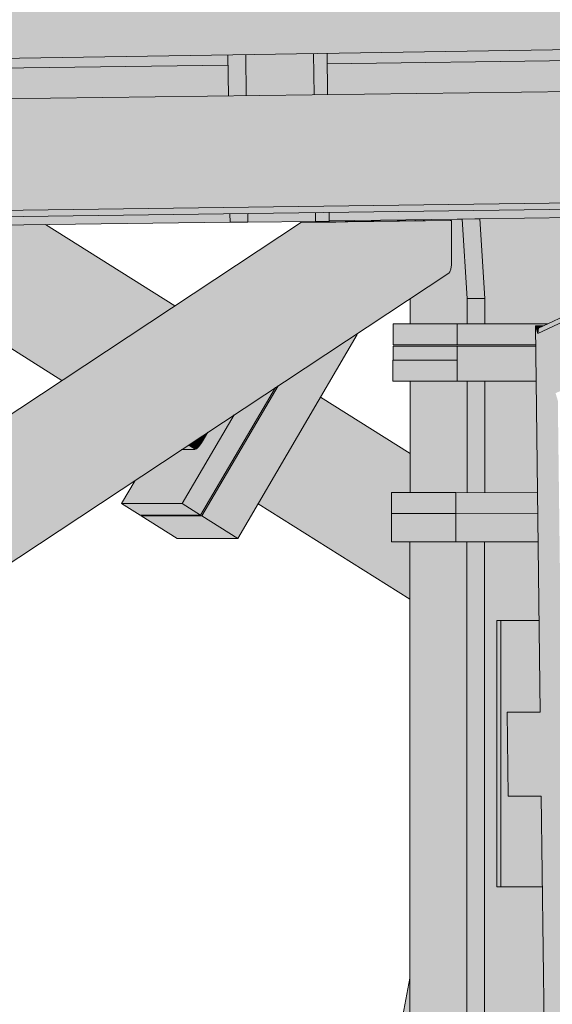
# Model space of a CAD drawing. Header units: centimetres. Extents: x -5472 to 10427, y -400 to 1902.
# Tile 87 of 91: x -3485 to -3447, y 1326 to 1396. Entities that reach past the tile are written whole.
import ezdxf

# ---------------------------------------------------------------- set-up
doc = ezdxf.new("R2010")
doc.units = ezdxf.units.CM
doc.header["$LTSCALE"] = 0.1
doc.header["$MEASUREMENT"] = 0
for name, color, linetype in [('2_kładka_IFC.K_IR', 7, 'Continuous'), ('2_stropy.K_IR', 7, 'Continuous'), ('2_słupy.ISTN', 7, 'Continuous')]:
    doc.layers.add(name, color=color, linetype=linetype)

# ---------------------------------------------------------------- blocks, each defined once
blk = doc.blocks.new('ElemPrzekroju_422_1')
at = {"layer": '2_stropy.K_IR', "linetype": 'Continuous', "lineweight": 0, "true_color": 0xb1b1b1}
blk.add_hatch(color=253, dxfattribs=at).paths.add_polyline_path([(-3566.678, 1395.694), (-3566.678, 1391.693), (-3066.134, 1399.557), (-3066.134, 1400.05), (-3066.134, 1403.558)])
at = {"layer": '2_stropy.K_IR', "color": 7, "linetype": 'Continuous', "lineweight": 0}
blk.add_line((-3066.134, 1399.557), (-3566.678, 1391.693), dxfattribs=at)
blk = doc.blocks.new('ElemPrzekroju_621_1')
at = {"layer": '2_słupy.ISTN', "linetype": 'Continuous', "lineweight": 0, "true_color": 0xffffff}
for points in [[(-3455.53, 1060.418), (-3457.565, 1059.36), (-3421.254, 529.418), (-3417.038, 529.418), (-3453.494, 1061.477), (-3453.494, 1358.497), (-3457.565, 1358.497), (-3457.565, 1300.95), (-3453.581, 1300.95), (-3453.581, 1273.95), (-3457.565, 1273.95), (-3457.565, 1106.38), (-3454.512, 1102.387), (-3454.512, 1095.938), (-3457.547, 1093.457), (-3457.565, 1093.457), (-3457.565, 1060.418)], [(-3455.53, 1060.418), (-3457.565, 1059.36), (-3421.254, 529.418), (-3417.038, 529.418), (-3453.494, 1061.477), (-3453.494, 1358.497), (-3457.565, 1358.497), (-3457.565, 1300.95), (-3453.581, 1300.95), (-3453.581, 1273.95), (-3457.565, 1273.95), (-3457.565, 1106.38), (-3454.512, 1102.387), (-3454.512, 1095.938), (-3457.547, 1093.457), (-3457.565, 1093.457), (-3457.565, 1060.418)], [(-3453.494, 1061.477), (-3452.237, 1061.477), (-3452.237, 1358.495), (-3453.494, 1358.497)], [(-3453.494, 1178.734), (-3452.237, 1178.75), (-3452.237, 1358.495), (-3453.494, 1358.497)], [(-3452.237, 1358.492), (-3452.237, 1061.477), (-3452.168, 1060.471), (-3441.212, 1060.471), (-3441.212, 1289.255), (-3443.544, 1279.623), (-3443.544, 1269.552), (-3450.619, 1269.552), (-3450.619, 1294.552), (-3447.872, 1294.552), (-3447.639, 1295.513), (-3448.111, 1333.882), (-3451.373, 1333.882), (-3451.373, 1352.882), (-3448.344, 1352.882), (-3448.413, 1358.486)], [(-3452.237, 1358.492), (-3452.237, 1168.352), (-3443.614, 1168.465), (-3443.614, 1060.471), (-3441.212, 1060.471), (-3441.212, 1289.255), (-3443.544, 1279.623), (-3443.544, 1269.552), (-3450.619, 1269.552), (-3450.619, 1294.552), (-3447.872, 1294.552), (-3447.639, 1295.513), (-3448.111, 1333.882), (-3451.373, 1333.882), (-3451.373, 1352.882), (-3448.344, 1352.882), (-3448.413, 1358.486)], [(-3463.988, 1293.4), (-3461.129, 1293.437), (-3460.65, 1295.971), (-3460.65, 1300.95), (-3459.709, 1300.95), (-3457.565, 1312.292), (-3457.565, 1327.385)], [(-3463.988, 1293.4), (-3461.129, 1293.437), (-3460.65, 1295.971), (-3460.65, 1300.95), (-3459.709, 1300.95), (-3457.565, 1312.292), (-3457.565, 1327.385)]]:
    blk.add_hatch(color=7, dxfattribs=at).paths.add_polyline_path(points)
at = {"layer": '2_słupy.ISTN', "color": 252, "linetype": 'Continuous', "lineweight": 0}
for p, q in [((-3457.565, 1300.95), (-3457.565, 1358.497)), ((-3453.494, 1061.477), (-3453.494, 1358.498)), ((-3452.237, 1061.477), (-3452.237, 1358.496)), ((-3457.565, 1327.385), (-3463.988, 1293.399))]:
    blk.add_line(p, q, dxfattribs=at)
blk = doc.blocks.new('ElemPrzekroju_648_1')
at = {"layer": '2_kładka_IFC.K_IR', "linetype": 'Continuous', "lineweight": 0, "true_color": 0xd9d9d9}
blk.add_hatch(color=254, dxfattribs=at).paths.add_polyline_path([(-3073.505, 1395.5), (-3566.683, 1389.016), (-3566.346, 1381.072), (-3073.168, 1387.556)])
at = {"layer": '2_kładka_IFC.K_IR', "linetype": 'Continuous', "lineweight": 0, "true_color": 0xaaaaaa}
for points in [[(-3440.203, 1393.68), (-3463.476, 1393.315), (-3463.474, 1393.141), (-3413.806, 1393.794), (-3413.951, 1394.025)], [(-3440.203, 1393.68), (-3463.476, 1393.315), (-3463.474, 1393.141), (-3413.806, 1393.794), (-3413.951, 1394.025)], [(-3413.806, 1393.794), (-3463.474, 1393.141), (-3463.467, 1392.574), (-3413.739, 1393.228)], [(-3556.954, 1391.846), (-3556.948, 1391.345), (-3470.541, 1392.481), (-3470.548, 1393.048), (-3531.273, 1392.249)], [(-3470.55, 1393.203), (-3531.276, 1392.249), (-3470.548, 1393.048)], [(-3470.55, 1393.203), (-3531.276, 1392.249), (-3470.548, 1393.048)], [(-3429.841, 1382.41), (-3463.337, 1381.969), (-3463.332, 1381.61), (-3430.63, 1382.04)], [(-3556.815, 1380.506), (-3556.813, 1380.381), (-3470.406, 1381.517), (-3470.411, 1381.876), (-3555.746, 1380.755), (-3555.998, 1380.637), (-3556.023, 1380.637), (-3556.023, 1380.631), (-3556.274, 1380.513)], [(-3452.933, 1381.515), (-3452.704, 1381.515), (-3452.704, 1381.518)], [(-3452.933, 1381.515), (-3452.704, 1381.515), (-3452.704, 1381.518)], [(-3594.267, 1294.301), (-3462.585, 1381.292), (-3463.105, 1381.286), (-3594.169, 1294.702)], [(-3594.267, 1294.301), (-3462.585, 1381.292), (-3463.105, 1381.286), (-3594.169, 1294.702)], [(-3594.169, 1294.702), (-3463.105, 1381.286), (-3463.488, 1381.281), (-3594.097, 1294.999)], [(-3594.169, 1294.702), (-3463.105, 1381.286), (-3463.488, 1381.281), (-3594.097, 1294.999)], [(-3594.097, 1294.999), (-3463.488, 1381.281), (-3463.678, 1381.28), (-3594.062, 1295.146)], [(-3594.097, 1294.999), (-3463.488, 1381.281), (-3463.678, 1381.28), (-3594.062, 1295.146)], [(-3464.215, 1381.296), (-3463.942, 1381.299), (-3456.526, 1381.397), (-3456.628, 1381.397), (-3464.044, 1381.299), (-3464.589, 1381.292), (-3465.021, 1381.286), (-3465.272, 1381.281), (-3465.306, 1381.28), (-3463.678, 1381.28), (-3463.488, 1381.281), (-3463.105, 1381.286), (-3462.585, 1381.292), (-3462.008, 1381.299), (-3454.593, 1381.397), (-3454.694, 1381.397), (-3462.11, 1381.299), (-3462.398, 1381.296), (-3462.658, 1381.292), (-3462.85, 1381.29), (-3462.945, 1381.29), (-3464.573, 1381.29), (-3464.556, 1381.29), (-3464.43, 1381.292)], [(-3464.215, 1381.296), (-3463.942, 1381.299), (-3456.526, 1381.397), (-3456.628, 1381.397), (-3464.044, 1381.299), (-3464.589, 1381.292), (-3465.021, 1381.286), (-3465.272, 1381.281), (-3465.306, 1381.28), (-3463.678, 1381.28), (-3463.488, 1381.281), (-3463.105, 1381.286), (-3462.585, 1381.292), (-3462.008, 1381.299), (-3454.593, 1381.397), (-3454.694, 1381.397), (-3462.11, 1381.299), (-3462.398, 1381.296), (-3462.658, 1381.292), (-3462.85, 1381.29), (-3462.945, 1381.29), (-3464.573, 1381.29), (-3464.556, 1381.29), (-3464.43, 1381.292)], [(-3452.582, 1381.515), (-3452.933, 1381.515), (-3454.191, 1381.498), (-3453.838, 1381.498)], [(-3452.582, 1381.515), (-3452.933, 1381.515), (-3454.191, 1381.498), (-3453.838, 1381.498)], [(-3453.838, 1381.498), (-3453.478, 1375.836), (-3452.221, 1375.836), (-3452.582, 1381.515)], [(-3453.838, 1381.498), (-3453.478, 1375.836), (-3452.221, 1375.836), (-3452.582, 1381.515)], [(-3448.264, 1346.375), (-3450.621, 1346.344), (-3448.264, 1346.344)], [(-3448.264, 1346.375), (-3450.621, 1346.344), (-3448.264, 1346.344)]]:
    blk.add_hatch(color=253, dxfattribs=at).paths.add_polyline_path(points)
at = {"layer": '2_kładka_IFC.K_IR', "linetype": 'Continuous', "lineweight": 0, "true_color": 0xf0f0f0}
for points in [[(-3413.806, 1393.794), (-3463.474, 1393.141), (-3463.467, 1392.574), (-3413.739, 1393.228)], [(-3556.954, 1391.846), (-3556.948, 1391.345), (-3470.541, 1392.481), (-3470.548, 1393.048), (-3531.273, 1392.249)]]:
    blk.add_hatch(color=7, dxfattribs=at).paths.add_polyline_path(points)
at = {"layer": '2_kładka_IFC.K_IR', "linetype": 'Continuous', "lineweight": 0, "true_color": 0x939393}
for points in [[(-3469.278, 1393.223), (-3470.55, 1393.203), (-3470.514, 1390.28), (-3469.242, 1390.297)], [(-3469.278, 1393.223), (-3470.55, 1393.203), (-3470.514, 1390.28), (-3469.242, 1390.297)], [(-3448.264, 1346.344), (-3450.621, 1346.344), (-3450.547, 1340.344), (-3448.19, 1340.344), (-3447.639, 1295.513), (-3449.882, 1286.249), (-3449.778, 1277.765), (-3425.338, 1378.697), (-3427.772, 1377.557), (-3446.186, 1301.513), (-3447.011, 1368.552), (-3447.17, 1369.085), (-3418.382, 1382.56), (-3429.066, 1382.42), (-3448.443, 1373.35), (-3448.603, 1373.883)], [(-3448.264, 1346.344), (-3450.621, 1346.344), (-3450.547, 1340.344), (-3448.19, 1340.344), (-3447.639, 1295.513), (-3449.882, 1286.249), (-3449.778, 1277.765), (-3425.338, 1378.697), (-3427.772, 1377.557), (-3446.186, 1301.513), (-3447.011, 1368.552), (-3447.17, 1369.085), (-3418.382, 1382.56), (-3429.066, 1382.42), (-3448.443, 1373.35), (-3448.603, 1373.883)], [(-3448.443, 1373.35), (-3429.066, 1382.42), (-3429.841, 1382.41), (-3448.386, 1373.729)], [(-3448.443, 1373.35), (-3429.066, 1382.42), (-3429.841, 1382.41), (-3448.386, 1373.729)], [(-3469.139, 1381.893), (-3470.411, 1381.876), (-3470.403, 1381.274), (-3469.131, 1381.274)], [(-3469.139, 1381.893), (-3470.411, 1381.876), (-3470.403, 1381.274), (-3469.131, 1381.274)], [(-3464.556, 1381.29), (-3464.557, 1381.29), (-3464.435, 1381.29), (-3464.43, 1381.292)], [(-3464.556, 1381.29), (-3464.557, 1381.29), (-3464.435, 1381.29), (-3464.43, 1381.292)], [(-3454.796, 1377.654), (-3457.549, 1375.836), (-3457.549, 1374.035), (-3453.478, 1374.035), (-3453.478, 1375.836), (-3453.838, 1381.498), (-3454.191, 1381.498), (-3457.191, 1381.459), (-3457.196, 1381.389), (-3456.628, 1381.397), (-3456.526, 1381.397), (-3456.526, 1381.373), (-3454.694, 1381.397), (-3454.593, 1381.397), (-3454.593, 1378.603), (-3454.608, 1378.24), (-3454.652, 1377.932), (-3454.718, 1377.726)], [(-3454.796, 1377.654), (-3457.549, 1375.836), (-3457.549, 1374.035), (-3453.478, 1374.035), (-3453.478, 1375.836), (-3453.838, 1381.498), (-3454.191, 1381.498), (-3457.191, 1381.459), (-3457.196, 1381.389), (-3456.628, 1381.397), (-3456.526, 1381.397), (-3456.526, 1381.373), (-3454.694, 1381.397), (-3454.593, 1381.397), (-3454.593, 1378.603), (-3454.608, 1378.24), (-3454.652, 1377.932), (-3454.718, 1377.726)], [(-3492.604, 1378.114), (-3492.582, 1377.769), (-3481.32, 1370.701), (-3481.063, 1370.871)], [(-3492.604, 1378.114), (-3492.582, 1377.769), (-3481.32, 1370.701), (-3481.063, 1370.871)], [(-3584.917, 1291.877), (-3584.665, 1291.881), (-3454.718, 1377.726), (-3454.652, 1377.932)], [(-3584.917, 1291.877), (-3584.665, 1291.881), (-3454.718, 1377.726), (-3454.652, 1377.932)], [(-3492.582, 1377.769), (-3492.566, 1377.514), (-3481.509, 1370.576), (-3481.32, 1370.701)], [(-3492.582, 1377.769), (-3492.566, 1377.514), (-3481.509, 1370.576), (-3481.32, 1370.701)], [(-3458.771, 1374.035), (-3458.771, 1372.535), (-3454.191, 1372.535), (-3454.191, 1374.035)], [(-3458.771, 1374.035), (-3458.771, 1372.535), (-3454.191, 1372.535), (-3454.191, 1374.035)], [(-3458.771, 1372.435), (-3458.771, 1371.435), (-3454.191, 1371.435), (-3454.191, 1372.435)], [(-3458.771, 1372.435), (-3458.771, 1371.435), (-3454.191, 1371.435), (-3454.191, 1372.435)], [(-3458.777, 1371.435), (-3458.777, 1369.935), (-3454.197, 1369.935), (-3454.197, 1371.435)], [(-3458.777, 1371.435), (-3458.777, 1369.935), (-3454.197, 1369.935), (-3454.197, 1371.435)], [(-3453.484, 1369.935), (-3457.555, 1369.935), (-3457.555, 1361.999), (-3454.293, 1361.999), (-3453.484, 1361.998)], [(-3453.484, 1369.935), (-3457.555, 1369.935), (-3457.555, 1361.999), (-3454.293, 1361.999), (-3453.484, 1361.998)], [(-3473.305, 1365.427), (-3472.807, 1365.115), (-3472.654, 1365.263), (-3473.115, 1365.552)], [(-3473.305, 1365.427), (-3472.807, 1365.115), (-3472.654, 1365.263), (-3473.115, 1365.552)], [(-3473.115, 1365.552), (-3472.654, 1365.263), (-3472.48, 1365.485), (-3472.858, 1365.722)], [(-3473.115, 1365.552), (-3472.654, 1365.263), (-3472.48, 1365.485), (-3472.858, 1365.722)], [(-3467.91, 1362.042), (-3457.565, 1355.55), (-3457.565, 1355.794), (-3467.805, 1362.22)], [(-3467.91, 1362.042), (-3457.565, 1355.55), (-3457.565, 1355.794), (-3467.805, 1362.22)], [(-3467.805, 1362.22), (-3457.565, 1355.794), (-3457.565, 1356.125), (-3467.663, 1362.462)], [(-3467.805, 1362.22), (-3457.565, 1355.794), (-3457.565, 1356.125), (-3467.663, 1362.462)], [(-3458.872, 1361.999), (-3458.874, 1360.499), (-3454.295, 1360.499), (-3454.293, 1361.999)], [(-3458.872, 1361.999), (-3458.874, 1360.499), (-3454.295, 1360.499), (-3454.293, 1361.999)], [(-3458.874, 1360.499), (-3458.878, 1358.499), (-3454.298, 1358.499), (-3454.295, 1360.499)], [(-3458.874, 1360.499), (-3458.878, 1358.499), (-3454.298, 1358.499), (-3454.295, 1360.499)], [(-3451.373, 1352.882), (-3451.373, 1333.882), (-3451.068, 1333.882), (-3451.068, 1352.882)], [(-3451.373, 1352.882), (-3451.373, 1333.882), (-3451.068, 1333.882), (-3451.068, 1352.882)]]:
    blk.add_hatch(color=252, dxfattribs=at).paths.add_polyline_path(points)
at = {"layer": '2_kładka_IFC.K_IR', "linetype": 'Continuous', "lineweight": 0, "true_color": 0xd1d1d1}
for points in [[(-3464.443, 1393.299), (-3469.278, 1393.223), (-3469.242, 1390.297), (-3464.407, 1390.361)], [(-3469.139, 1381.893), (-3469.131, 1381.274), (-3464.296, 1381.337), (-3464.304, 1381.957)]]:
    blk.add_hatch(color=254, dxfattribs=at).paths.add_polyline_path(points)
at = {"layer": '2_kładka_IFC.K_IR', "linetype": 'Continuous', "lineweight": 0, "true_color": 0xa3a3a3}
for points in [[(-3464.443, 1393.299), (-3469.278, 1393.223), (-3469.242, 1390.297), (-3464.407, 1390.361)], [(-3463.476, 1393.315), (-3464.443, 1393.299), (-3464.407, 1390.361), (-3463.44, 1390.373)], [(-3463.476, 1393.315), (-3464.443, 1393.299), (-3464.407, 1390.361), (-3463.44, 1390.373)], [(-3463.467, 1392.574), (-3463.44, 1390.373), (-3413.712, 1391.027), (-3413.739, 1393.228)], [(-3463.467, 1392.574), (-3463.44, 1390.373), (-3413.712, 1391.027), (-3413.739, 1393.228)], [(-3556.948, 1391.345), (-3556.921, 1389.144), (-3470.514, 1390.28), (-3470.541, 1392.481)], [(-3556.948, 1391.345), (-3556.921, 1389.144), (-3470.514, 1390.28), (-3470.541, 1392.481)], [(-3469.139, 1381.893), (-3469.131, 1381.274), (-3464.296, 1381.337), (-3464.304, 1381.957)], [(-3464.304, 1381.957), (-3464.296, 1381.337), (-3463.329, 1381.35), (-3463.337, 1381.969)], [(-3464.304, 1381.957), (-3464.296, 1381.337), (-3463.329, 1381.35), (-3463.337, 1381.969)], [(-3452.704, 1381.518), (-3452.704, 1381.515), (-3452.582, 1381.515), (-3452.221, 1375.836), (-3452.221, 1374.035), (-3447.732, 1374.035), (-3442.646, 1376.416), (-3442.646, 1381.6), (-3446.449, 1381.6)], [(-3452.704, 1381.518), (-3452.704, 1381.515), (-3452.582, 1381.515), (-3452.221, 1375.836), (-3452.221, 1374.035), (-3447.732, 1374.035), (-3442.646, 1376.416), (-3442.646, 1381.6), (-3446.449, 1381.6)], [(-3594.885, 1291.745), (-3585.894, 1291.863), (-3454.593, 1378.603), (-3454.593, 1381.397), (-3462.008, 1381.299), (-3594.374, 1293.856)], [(-3594.885, 1291.745), (-3585.894, 1291.863), (-3454.593, 1378.603), (-3454.593, 1381.397), (-3462.008, 1381.299), (-3594.374, 1293.856)], [(-3594.267, 1294.301), (-3594.374, 1293.856), (-3462.008, 1381.299), (-3462.585, 1381.292)], [(-3594.267, 1294.301), (-3594.374, 1293.856), (-3462.008, 1381.299), (-3462.585, 1381.292)], [(-3594.062, 1295.146), (-3463.678, 1381.28), (-3465.306, 1381.28), (-3593.752, 1296.427)], [(-3594.062, 1295.146), (-3463.678, 1381.28), (-3465.306, 1381.28), (-3593.752, 1296.427)], [(-3492.787, 1380.991), (-3492.629, 1378.497), (-3480.777, 1371.06), (-3474.965, 1374.899), (-3484.839, 1381.095)], [(-3492.787, 1380.991), (-3492.629, 1378.497), (-3480.777, 1371.06), (-3474.965, 1374.899), (-3484.839, 1381.095)], [(-3484.295, 1381.102), (-3484.839, 1381.095), (-3474.965, 1374.899), (-3474.695, 1375.078)], [(-3484.295, 1381.102), (-3484.839, 1381.095), (-3474.965, 1374.899), (-3474.695, 1375.078)], [(-3464.215, 1381.296), (-3464.224, 1381.29), (-3463.956, 1381.29), (-3463.942, 1381.299)], [(-3464.215, 1381.296), (-3464.224, 1381.29), (-3463.956, 1381.29), (-3463.942, 1381.299)], [(-3463.942, 1381.299), (-3463.956, 1381.29), (-3462.945, 1381.29), (-3462.85, 1381.29), (-3462.658, 1381.292), (-3462.398, 1381.296), (-3462.11, 1381.299), (-3456.526, 1381.373), (-3456.526, 1381.397)], [(-3463.942, 1381.299), (-3463.956, 1381.29), (-3462.945, 1381.29), (-3462.85, 1381.29), (-3462.658, 1381.292), (-3462.398, 1381.296), (-3462.11, 1381.299), (-3456.526, 1381.373), (-3456.526, 1381.397)], [(-3454.593, 1378.603), (-3585.894, 1291.863), (-3585.349, 1291.871), (-3454.608, 1378.24)], [(-3454.593, 1378.603), (-3585.894, 1291.863), (-3585.349, 1291.871), (-3454.608, 1378.24)], [(-3492.629, 1378.497), (-3492.604, 1378.114), (-3481.063, 1370.871), (-3480.777, 1371.06)], [(-3492.629, 1378.497), (-3492.604, 1378.114), (-3481.063, 1370.871), (-3480.777, 1371.06)], [(-3452.221, 1374.035), (-3452.221, 1375.836), (-3453.478, 1375.836), (-3453.478, 1374.035)], [(-3452.221, 1374.035), (-3452.221, 1375.836), (-3453.478, 1375.836), (-3453.478, 1374.035)], [(-3454.191, 1372.535), (-3448.586, 1372.535), (-3448.603, 1373.883), (-3448.041, 1373.89), (-3447.732, 1374.035), (-3454.191, 1374.035)], [(-3454.191, 1372.535), (-3448.586, 1372.535), (-3448.603, 1373.883), (-3448.041, 1373.89), (-3447.732, 1374.035), (-3454.191, 1374.035)], [(-3466.976, 1369.608), (-3472.419, 1360.334), (-3469.856, 1358.725), (-3461.327, 1373.258), (-3461.39, 1373.298)], [(-3466.976, 1369.608), (-3472.419, 1360.334), (-3469.856, 1358.725), (-3461.327, 1373.258), (-3461.39, 1373.298)], [(-3454.197, 1369.935), (-3448.554, 1369.935), (-3448.585, 1372.435), (-3454.191, 1372.435), (-3454.191, 1371.435), (-3454.197, 1371.435)], [(-3454.197, 1369.935), (-3448.554, 1369.935), (-3448.585, 1372.435), (-3454.191, 1372.435), (-3454.191, 1371.435), (-3454.197, 1371.435)], [(-3453.484, 1361.998), (-3452.227, 1361.996), (-3452.227, 1369.935), (-3453.484, 1369.935)], [(-3453.484, 1361.998), (-3452.227, 1361.996), (-3452.227, 1369.935), (-3453.484, 1369.935)], [(-3452.227, 1361.996), (-3448.456, 1361.99), (-3448.554, 1369.935), (-3452.227, 1369.935)], [(-3452.227, 1361.996), (-3448.456, 1361.99), (-3448.554, 1369.935), (-3452.227, 1369.935)], [(-3473.825, 1361.216), (-3472.502, 1360.385), (-3467.161, 1369.486), (-3470.117, 1367.533)], [(-3473.825, 1361.216), (-3472.502, 1360.385), (-3467.161, 1369.486), (-3470.117, 1367.533)], [(-3464.294, 1368.202), (-3467.505, 1362.731), (-3457.565, 1356.493), (-3457.565, 1358.497), (-3458.878, 1358.499), (-3458.872, 1361.999), (-3457.555, 1361.999), (-3457.555, 1363.973)], [(-3464.294, 1368.202), (-3467.505, 1362.731), (-3457.565, 1356.493), (-3457.565, 1358.497), (-3458.878, 1358.499), (-3458.872, 1361.999), (-3457.555, 1361.999), (-3457.555, 1363.973)], [(-3464.294, 1368.202), (-3457.555, 1363.973), (-3457.555, 1364.322), (-3464.145, 1368.457)], [(-3464.294, 1368.202), (-3457.555, 1363.973), (-3457.555, 1364.322), (-3464.145, 1368.457)], [(-3472.572, 1365.911), (-3472.31, 1365.746), (-3471.987, 1366.298)], [(-3472.572, 1365.911), (-3472.31, 1365.746), (-3471.987, 1366.298)], [(-3472.858, 1365.722), (-3472.48, 1365.485), (-3472.31, 1365.746), (-3472.572, 1365.911)], [(-3472.858, 1365.722), (-3472.48, 1365.485), (-3472.31, 1365.746), (-3472.572, 1365.911)], [(-3467.663, 1362.462), (-3457.565, 1356.125), (-3457.565, 1356.493), (-3467.505, 1362.731)], [(-3467.663, 1362.462), (-3457.565, 1356.125), (-3457.565, 1356.493), (-3467.505, 1362.731)], [(-3454.295, 1360.499), (-3448.438, 1360.49), (-3448.456, 1361.99), (-3454.293, 1361.999)], [(-3454.295, 1360.499), (-3448.438, 1360.49), (-3448.456, 1361.99), (-3454.293, 1361.999)], [(-3454.298, 1358.499), (-3448.413, 1358.49), (-3448.438, 1360.49), (-3454.295, 1360.499)], [(-3454.298, 1358.499), (-3448.413, 1358.49), (-3448.438, 1360.49), (-3454.295, 1360.499)], [(-3451.068, 1352.882), (-3451.068, 1333.882), (-3448.111, 1333.882), (-3448.19, 1340.344), (-3450.547, 1340.344), (-3450.621, 1346.344), (-3448.264, 1346.375), (-3448.344, 1352.882)], [(-3451.068, 1352.882), (-3451.068, 1333.882), (-3448.111, 1333.882), (-3448.19, 1340.344), (-3450.547, 1340.344), (-3450.621, 1346.344), (-3448.264, 1346.375), (-3448.344, 1352.882)]]:
    blk.add_hatch(color=253, dxfattribs=at).paths.add_polyline_path(points)
at = {"layer": '2_kładka_IFC.K_IR', "linetype": 'Continuous', "lineweight": 0, "true_color": 0x9b9b9b}
for points in [[(-3566.346, 1381.072), (-3567.35, 1380.602), (-3074.173, 1387.086), (-3073.168, 1387.556)], [(-3566.346, 1381.072), (-3567.35, 1380.602), (-3074.173, 1387.086), (-3073.168, 1387.556)], [(-3429.841, 1382.41), (-3463.337, 1381.969), (-3463.332, 1381.61), (-3430.63, 1382.04)], [(-3556.815, 1380.506), (-3556.813, 1380.381), (-3470.406, 1381.517), (-3470.411, 1381.876), (-3555.746, 1380.755), (-3555.998, 1380.637), (-3556.023, 1380.637), (-3556.023, 1380.631), (-3556.274, 1380.513)], [(-3556.813, 1380.381), (-3556.81, 1380.149), (-3470.403, 1381.285), (-3470.406, 1381.517)], [(-3556.813, 1380.381), (-3556.81, 1380.149), (-3470.403, 1381.285), (-3470.406, 1381.517)], [(-3430.63, 1382.04), (-3463.332, 1381.61), (-3463.329, 1381.378), (-3431.141, 1381.801)], [(-3430.63, 1382.04), (-3463.332, 1381.61), (-3463.329, 1381.378), (-3431.141, 1381.801)], [(-3464.556, 1381.29), (-3464.573, 1381.29), (-3464.557, 1381.29)], [(-3464.556, 1381.29), (-3464.573, 1381.29), (-3464.557, 1381.29)], [(-3464.43, 1381.292), (-3464.435, 1381.29), (-3464.224, 1381.29), (-3464.215, 1381.296)], [(-3464.43, 1381.292), (-3464.435, 1381.29), (-3464.224, 1381.29), (-3464.215, 1381.296)], [(-3454.608, 1378.24), (-3585.349, 1291.871), (-3584.917, 1291.877), (-3454.652, 1377.932)], [(-3454.608, 1378.24), (-3585.349, 1291.871), (-3584.917, 1291.877), (-3454.652, 1377.932)], [(-3454.718, 1377.726), (-3584.665, 1291.881), (-3584.632, 1291.883), (-3454.796, 1377.654)], [(-3454.718, 1377.726), (-3584.665, 1291.881), (-3584.632, 1291.883), (-3454.796, 1377.654)], [(-3492.566, 1377.514), (-3492.558, 1377.389), (-3481.603, 1370.514), (-3481.509, 1370.576)], [(-3492.566, 1377.514), (-3492.558, 1377.389), (-3481.603, 1370.514), (-3481.509, 1370.576)], [(-3492.558, 1377.389), (-3492.491, 1376.325), (-3482.396, 1369.99), (-3481.603, 1370.514)], [(-3492.558, 1377.389), (-3492.491, 1376.325), (-3482.396, 1369.99), (-3481.603, 1370.514)], [(-3476.714, 1360.385), (-3476.745, 1360.334), (-3472.419, 1360.334), (-3466.976, 1369.608), (-3467.161, 1369.486), (-3472.502, 1360.385)], [(-3476.714, 1360.385), (-3476.745, 1360.334), (-3472.419, 1360.334), (-3466.976, 1369.608), (-3467.161, 1369.486), (-3472.502, 1360.385)], [(-3477.181, 1362.866), (-3478.15, 1361.216), (-3473.825, 1361.216), (-3470.117, 1367.533), (-3471.987, 1366.298), (-3472.31, 1365.746), (-3472.48, 1365.485), (-3472.654, 1365.263), (-3472.807, 1365.115), (-3472.915, 1365.063), (-3473.856, 1365.063)], [(-3477.181, 1362.866), (-3478.15, 1361.216), (-3473.825, 1361.216), (-3470.117, 1367.533), (-3471.987, 1366.298), (-3472.31, 1365.746), (-3472.48, 1365.485), (-3472.654, 1365.263), (-3472.807, 1365.115), (-3472.915, 1365.063), (-3473.856, 1365.063)], [(-3473.398, 1365.365), (-3472.915, 1365.063), (-3472.807, 1365.115), (-3473.305, 1365.427)], [(-3473.398, 1365.365), (-3472.915, 1365.063), (-3472.807, 1365.115), (-3473.305, 1365.427)], [(-3473.398, 1365.365), (-3473.856, 1365.063), (-3472.915, 1365.063)], [(-3473.398, 1365.365), (-3473.856, 1365.063), (-3472.915, 1365.063)], [(-3468.4, 1361.207), (-3457.565, 1354.408), (-3457.565, 1355.43), (-3467.962, 1361.954)], [(-3468.4, 1361.207), (-3457.565, 1354.408), (-3457.565, 1355.43), (-3467.962, 1361.954)], [(-3467.962, 1361.954), (-3457.565, 1355.43), (-3457.565, 1355.55), (-3467.91, 1362.042)], [(-3467.962, 1361.954), (-3457.565, 1355.43), (-3457.565, 1355.55), (-3467.91, 1362.042)], [(-3478.15, 1361.216), (-3476.827, 1360.385), (-3472.502, 1360.385), (-3473.825, 1361.216)], [(-3478.15, 1361.216), (-3476.827, 1360.385), (-3472.502, 1360.385), (-3473.825, 1361.216)], [(-3476.745, 1360.334), (-3474.182, 1358.725), (-3469.856, 1358.725), (-3472.419, 1360.334)], [(-3476.745, 1360.334), (-3474.182, 1358.725), (-3469.856, 1358.725), (-3472.419, 1360.334)], [(-3458.878, 1358.499), (-3457.565, 1358.497), (-3453.494, 1358.497), (-3452.237, 1358.495), (-3452.237, 1358.492), (-3448.413, 1358.486), (-3448.413, 1358.49), (-3454.298, 1358.499)], [(-3458.878, 1358.499), (-3457.565, 1358.497), (-3453.494, 1358.497), (-3452.237, 1358.495), (-3452.237, 1358.492), (-3448.413, 1358.486), (-3448.413, 1358.49), (-3454.298, 1358.499)]]:
    blk.add_hatch(color=253, dxfattribs=at).paths.add_polyline_path(points)
at = {"layer": '2_kładka_IFC.K_IR', "linetype": 'Continuous', "lineweight": 0, "true_color": 0xb2b2b2}
for points in [[(-3483.865, 1381.108), (-3484.295, 1381.102), (-3474.695, 1375.078), (-3474.481, 1375.219)], [(-3483.865, 1381.108), (-3484.295, 1381.102), (-3474.695, 1375.078), (-3474.481, 1375.219)], [(-3483.865, 1381.108), (-3474.481, 1375.219), (-3474.355, 1375.302), (-3483.613, 1381.111)], [(-3483.865, 1381.108), (-3474.481, 1375.219), (-3474.355, 1375.302), (-3483.613, 1381.111)], [(-3483.613, 1381.111), (-3474.355, 1375.302), (-3474.338, 1375.313), (-3483.578, 1381.112)], [(-3483.613, 1381.111), (-3474.355, 1375.302), (-3474.338, 1375.313), (-3483.578, 1381.112)], [(-3448.603, 1373.883), (-3448.443, 1373.35), (-3448.386, 1373.729), (-3448.041, 1373.89)], [(-3448.603, 1373.883), (-3448.443, 1373.35), (-3448.386, 1373.729), (-3448.041, 1373.89)], [(-3464.026, 1368.659), (-3464.145, 1368.457), (-3457.555, 1364.322), (-3457.555, 1364.598)], [(-3464.026, 1368.659), (-3464.145, 1368.457), (-3457.555, 1364.322), (-3457.555, 1364.598)], [(-3463.957, 1368.777), (-3464.026, 1368.659), (-3457.555, 1364.598), (-3457.555, 1364.759)], [(-3463.957, 1368.777), (-3464.026, 1368.659), (-3457.555, 1364.598), (-3457.555, 1364.759)], [(-3463.957, 1368.777), (-3457.555, 1364.759), (-3457.555, 1364.781), (-3463.948, 1368.793)], [(-3463.957, 1368.777), (-3457.555, 1364.759), (-3457.555, 1364.781), (-3463.948, 1368.793)]]:
    blk.add_hatch(color=253, dxfattribs=at).paths.add_polyline_path(points)
at = {"layer": '2_kładka_IFC.K_IR', "color": 7, "linetype": 'Continuous', "lineweight": 15}
for p, q in [((-3566.683, 1389.016), (-3073.505, 1395.5)), ((-3470.55, 1393.203), (-3470.514, 1390.28)), ((-3469.278, 1393.223), (-3469.242, 1390.297)), ((-3464.407, 1390.361), (-3464.443, 1393.299)), ((-3463.44, 1390.373), (-3463.476, 1393.315)), ((-3463.467, 1392.574), (-3413.739, 1393.228)), ((-3556.948, 1391.345), (-3470.541, 1392.481)), ((-3566.346, 1381.072), (-3073.168, 1387.556)), ((-3555.746, 1380.755), (-3412.581, 1382.637)), ((-3429.066, 1382.42), (-3448.443, 1373.35)), ((-3429.841, 1382.41), (-3448.386, 1373.729)), ((-3470.411, 1381.876), (-3470.403, 1381.274)), ((-3469.139, 1381.893), (-3469.131, 1381.274)), ((-3464.296, 1381.337), (-3464.304, 1381.957)), ((-3463.329, 1381.35), (-3463.337, 1381.969)), ((-3452.933, 1381.515), (-3431.141, 1381.801)), ((-3593.752, 1296.427), (-3465.306, 1381.28)), ((-3556.81, 1380.149), (-3470.403, 1381.285)), ((-3474.338, 1375.313), (-3483.578, 1381.112)), ((-3469.131, 1381.274), (-3470.403, 1381.274)), ((-3464.296, 1381.337), (-3469.131, 1381.274)), ((-3465.306, 1381.28), (-3465.272, 1381.281)), ((-3463.678, 1381.28), (-3465.306, 1381.28)), ((-3465.272, 1381.281), (-3465.021, 1381.286)), ((-3465.021, 1381.286), (-3464.589, 1381.292)), ((-3464.589, 1381.292), (-3464.044, 1381.299)), ((-3464.573, 1381.29), (-3464.556, 1381.29)), ((-3462.945, 1381.29), (-3464.573, 1381.29)), ((-3464.556, 1381.29), (-3464.43, 1381.292)), ((-3464.43, 1381.292), (-3464.215, 1381.296)), ((-3463.329, 1381.35), (-3464.296, 1381.337)), ((-3464.215, 1381.296), (-3463.942, 1381.299)), ((-3464.044, 1381.299), (-3456.628, 1381.397)), ((-3463.942, 1381.299), (-3456.526, 1381.397)), ((-3463.678, 1381.28), (-3463.488, 1381.281)), ((-3463.488, 1381.281), (-3463.105, 1381.286)), ((-3463.329, 1381.378), (-3454.191, 1381.498)), ((-3463.105, 1381.286), (-3462.585, 1381.292)), ((-3462.945, 1381.29), (-3462.85, 1381.29)), ((-3462.85, 1381.29), (-3462.658, 1381.292)), ((-3462.658, 1381.292), (-3462.398, 1381.296)), ((-3462.585, 1381.292), (-3462.008, 1381.299)), ((-3462.398, 1381.296), (-3462.11, 1381.299)), ((-3462.11, 1381.299), (-3454.694, 1381.397)), ((-3462.008, 1381.299), (-3454.593, 1381.397)), ((-3457.191, 1381.459), (-3457.196, 1381.389)), ((-3456.526, 1381.397), (-3456.628, 1381.397)), ((-3456.526, 1381.373), (-3456.526, 1381.397)), ((-3454.593, 1381.397), (-3454.694, 1381.397)), ((-3454.593, 1378.603), (-3454.593, 1381.397)), ((-3452.933, 1381.515), (-3454.191, 1381.498)), ((-3453.838, 1381.498), (-3454.191, 1381.498)), ((-3453.838, 1381.498), (-3452.582, 1381.515)), ((-3453.478, 1375.836), (-3453.838, 1381.498)), ((-3452.933, 1381.515), (-3452.582, 1381.515)), ((-3452.582, 1381.515), (-3452.221, 1375.836)), ((-3454.652, 1377.932), (-3454.608, 1378.24)), ((-3454.608, 1378.24), (-3454.593, 1378.603)), ((-3584.632, 1291.883), (-3454.796, 1377.654)), ((-3454.796, 1377.654), (-3454.718, 1377.726)), ((-3454.718, 1377.726), (-3454.652, 1377.932)), ((-3482.396, 1369.99), (-3492.491, 1376.325)), ((-3457.549, 1374.035), (-3457.549, 1375.836)), ((-3452.221, 1375.836), (-3453.478, 1375.836)), ((-3453.478, 1374.035), (-3453.478, 1375.836)), ((-3452.221, 1374.035), (-3452.221, 1375.836)), ((-3458.771, 1372.535), (-3458.771, 1374.035)), ((-3458.771, 1374.035), (-3454.191, 1374.035)), ((-3454.191, 1372.535), (-3454.191, 1374.035)), ((-3454.191, 1374.035), (-3447.732, 1374.035)), ((-3453.773, 1374.035), (-3453.809, 1374.035)), ((-3453.478, 1374.035), (-3452.221, 1374.035)), ((-3448.603, 1373.883), (-3448.041, 1373.89)), ((-3448.264, 1346.344), (-3448.603, 1373.883)), ((-3448.443, 1373.35), (-3448.603, 1373.883)), ((-3469.856, 1358.725), (-3461.327, 1373.258)), ((-3461.39, 1373.298), (-3461.327, 1373.258)), ((-3448.386, 1373.729), (-3448.443, 1373.35)), ((-3458.771, 1372.535), (-3454.191, 1372.535)), ((-3458.771, 1371.435), (-3458.771, 1372.435)), ((-3458.771, 1372.435), (-3454.191, 1372.435)), ((-3454.197, 1371.435), (-3454.191, 1372.435)), ((-3454.191, 1372.535), (-3448.586, 1372.535)), ((-3454.191, 1372.435), (-3448.585, 1372.435)), ((-3458.777, 1369.935), (-3458.777, 1371.435)), ((-3458.777, 1371.435), (-3454.197, 1371.435)), ((-3458.771, 1371.435), (-3454.197, 1371.435)), ((-3454.197, 1369.935), (-3454.197, 1371.435)), ((-3472.419, 1360.334), (-3466.976, 1369.608)), ((-3458.777, 1369.935), (-3454.197, 1369.935)), ((-3457.555, 1361.999), (-3457.555, 1369.935)), ((-3454.197, 1369.935), (-3448.554, 1369.935)), ((-3453.484, 1361.998), (-3453.484, 1369.935)), ((-3452.227, 1361.996), (-3452.227, 1369.935)), ((-3472.502, 1360.385), (-3467.161, 1369.486)), ((-3457.555, 1364.781), (-3463.948, 1368.793)), ((-3473.825, 1361.216), (-3470.117, 1367.533)), ((-3472.31, 1365.746), (-3471.987, 1366.298)), ((-3472.654, 1365.263), (-3472.48, 1365.485)), ((-3472.48, 1365.485), (-3472.31, 1365.746)), ((-3473.856, 1365.063), (-3472.915, 1365.063)), ((-3472.915, 1365.063), (-3472.807, 1365.115)), ((-3472.807, 1365.115), (-3472.654, 1365.263)), ((-3478.15, 1361.216), (-3477.181, 1362.866)), ((-3458.874, 1360.499), (-3458.872, 1361.999)), ((-3458.872, 1361.999), (-3454.293, 1361.999)), ((-3454.295, 1360.499), (-3454.293, 1361.999)), ((-3454.293, 1361.999), (-3448.456, 1361.99)), ((-3476.827, 1360.385), (-3478.15, 1361.216)), ((-3478.15, 1361.216), (-3473.825, 1361.216)), ((-3473.825, 1361.216), (-3472.502, 1360.385)), ((-3457.565, 1354.408), (-3468.4, 1361.207)), ((-3458.878, 1358.499), (-3458.874, 1360.499)), ((-3458.874, 1360.499), (-3454.295, 1360.499)), ((-3454.298, 1358.499), (-3454.295, 1360.499)), ((-3454.295, 1360.499), (-3448.438, 1360.49)), ((-3472.502, 1360.385), (-3476.827, 1360.385)), ((-3476.745, 1360.334), (-3476.714, 1360.385)), ((-3474.182, 1358.725), (-3476.745, 1360.334)), ((-3476.745, 1360.334), (-3472.419, 1360.334)), ((-3472.419, 1360.334), (-3469.856, 1358.725)), ((-3469.856, 1358.725), (-3474.182, 1358.725)), ((-3457.565, 1358.497), (-3458.878, 1358.499)), ((-3458.878, 1358.499), (-3454.298, 1358.499)), ((-3454.298, 1358.499), (-3448.413, 1358.49)), ((-3451.373, 1352.882), (-3451.373, 1333.882)), ((-3451.373, 1352.882), (-3451.068, 1352.882)), ((-3448.344, 1352.882), (-3451.068, 1352.882)), ((-3451.068, 1352.882), (-3451.068, 1333.882)), ((-3450.621, 1346.344), (-3448.264, 1346.375)), ((-3450.547, 1340.344), (-3450.621, 1346.344)), ((-3448.264, 1346.344), (-3450.621, 1346.344)), ((-3448.19, 1340.344), (-3450.547, 1340.344)), ((-3447.639, 1295.513), (-3448.19, 1340.344)), ((-3451.373, 1333.882), (-3451.068, 1333.882)), ((-3451.068, 1333.882), (-3448.111, 1333.882))]:
    blk.add_line(p, q, dxfattribs=at)

msp = doc.modelspace()

# ---------------------------------------------------------------- block references
at = {"layer": '2_kładka_IFC.K_IR', "lineweight": 0}
msp.add_blockref('ElemPrzekroju_648_1', (0, 0), dxfattribs=at)
at = {"layer": '2_stropy.K_IR', "lineweight": 0}
msp.add_blockref('ElemPrzekroju_422_1', (0, 0), dxfattribs=at)
at = {"layer": '2_słupy.ISTN', "lineweight": 0}
msp.add_blockref('ElemPrzekroju_621_1', (0, 0), dxfattribs=at)

doc.saveas('drawing.dxf')
